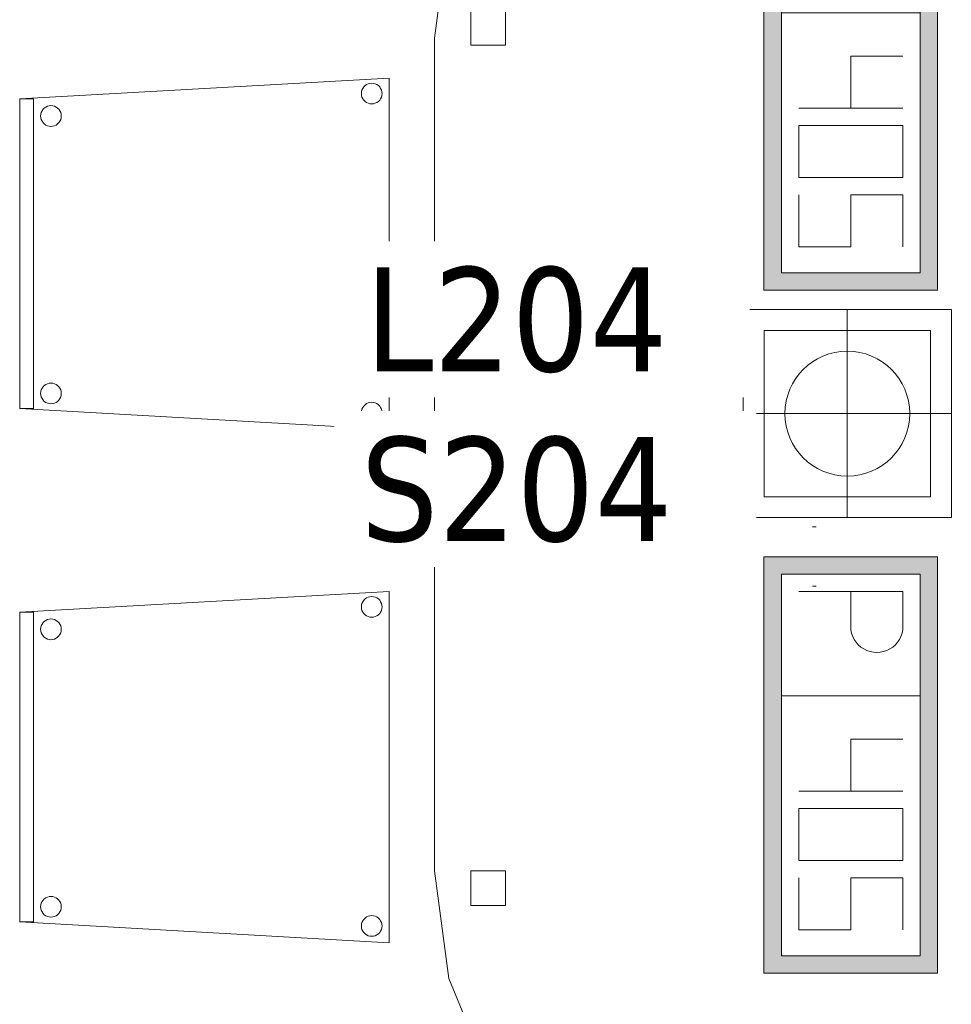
# Model space of a CAD drawing. Header units: metres. Extents: x 397.7 to 427.5, y 12.7 to 28.4.
# Tile 115 of 130: x 415.3 to 416.7, y 14.9 to 16.3. Entities that reach past the tile are written whole.
import ezdxf

# ---------------------------------------------------------------- set-up
doc = ezdxf.new("R2010")
doc.units = ezdxf.units.M
for name, color, linetype, lineweight in [('02_MOBILIARIO', 7, 'Continuous', 18), ('A-DETL-____-MBND', 7, 'Continuous', 18), ('E-ELEC-FIXT-IDEN', 7, 'Continuous', 30)]:
    doc.layers.add(name, color=color, linetype=linetype, lineweight=lineweight)
doc.styles.add('Tahoma_3', font='tahoma.ttf', dxfattribs={"height": 0.15})

# ---------------------------------------------------------------- blocks, each defined once
blk = doc.blocks.new('Family - Cadira confident_P2-152731-05_ELEC_P2')
at = {"layer": 'A-DETL-____-MBND', "color": 253, "true_color": 0xaaaaaa}
for p, q in [((0, 0.4765), (0.5326, 0.5065)), ((0.5326, 0.5065), (0, 0.4765)), ((0.4979, 0.4957), (0.5, 0.4972)), ((0.5, 0.4972), (0.4979, 0.4957)), ((0.5, 0.4972), (0.5024, 0.4983)), ((0.5024, 0.4983), (0.5, 0.4972)), ((0.5024, 0.4983), (0.5049, 0.4989)), ((0.5049, 0.4989), (0.5024, 0.4983)), ((0.5049, 0.4989), (0.5075, 0.4992)), ((0.5075, 0.4992), (0.5049, 0.4989)), ((0.5075, 0.4992), (0.5101, 0.4989)), ((0.5101, 0.4989), (0.5075, 0.4992)), ((0.5101, 0.4989), (0.5126, 0.4983)), ((0.5126, 0.4983), (0.5101, 0.4989)), ((0.5126, 0.4983), (0.515, 0.4972)), ((0.515, 0.4972), (0.5126, 0.4983)), ((0.515, 0.4972), (0.5171, 0.4957)), ((0.5171, 0.4957), (0.515, 0.4972)), ((0.5326, 0.5065), (0.5326, 0)), ((0.5326, 0), (0.5326, 0.5065)), ((0.4926, 0.4842), (0.4928, 0.4868)), ((0.4928, 0.4868), (0.4926, 0.4842)), ((0.4928, 0.4816), (0.4926, 0.4842)), ((0.4926, 0.4842), (0.4928, 0.4816)), ((0.4928, 0.4868), (0.4935, 0.4893)), ((0.4935, 0.4893), (0.4928, 0.4868)), ((0.4935, 0.4893), (0.4946, 0.4917)), ((0.4946, 0.4917), (0.4935, 0.4893)), ((0.4946, 0.4917), (0.4961, 0.4938)), ((0.4961, 0.4938), (0.4946, 0.4917)), ((0.4961, 0.4938), (0.4979, 0.4957)), ((0.4979, 0.4957), (0.4961, 0.4938)), ((0.5171, 0.4957), (0.519, 0.4938)), ((0.519, 0.4938), (0.5171, 0.4957)), ((0.519, 0.4938), (0.5204, 0.4917)), ((0.5204, 0.4917), (0.519, 0.4938)), ((0.5204, 0.4917), (0.5215, 0.4893)), ((0.5215, 0.4893), (0.5204, 0.4917)), ((0.5215, 0.4893), (0.5222, 0.4868)), ((0.5222, 0.4868), (0.5215, 0.4893)), ((0.5222, 0.4868), (0.5224, 0.4842)), ((0.5224, 0.4842), (0.5222, 0.4868)), ((0.5224, 0.4842), (0.5222, 0.4816)), ((0.5222, 0.4816), (0.5224, 0.4842)), ((0, 0.4765), (0.02, 0.4765)), ((0, 0.03), (0, 0.4765)), ((0.02, 0.4765), (0, 0.4765)), ((0, 0.4765), (0, 0.03)), ((0, 0.03), (0, 0.4765)), ((0, 0.4765), (0, 0.03)), ((0.02, 0.4765), (0.02, 0.03)), ((0.02, 0.03), (0.02, 0.4765)), ((0.4935, 0.4791), (0.4928, 0.4816)), ((0.4928, 0.4816), (0.4935, 0.4791)), ((0.4946, 0.4768), (0.4935, 0.4791)), ((0.4935, 0.4791), (0.4946, 0.4768)), ((0.4961, 0.4746), (0.4946, 0.4768)), ((0.4946, 0.4768), (0.4961, 0.4746)), ((0.4979, 0.4728), (0.4961, 0.4746)), ((0.4961, 0.4746), (0.4979, 0.4728)), ((0.5, 0.4713), (0.4979, 0.4728)), ((0.4979, 0.4728), (0.5, 0.4713)), ((0.5024, 0.4702), (0.5, 0.4713)), ((0.5, 0.4713), (0.5024, 0.4702)), ((0.5049, 0.4695), (0.5024, 0.4702)), ((0.5024, 0.4702), (0.5049, 0.4695)), ((0.5075, 0.4693), (0.5049, 0.4695)), ((0.5049, 0.4695), (0.5075, 0.4693)), ((0.5101, 0.4695), (0.5075, 0.4693)), ((0.5075, 0.4693), (0.5101, 0.4695)), ((0.5126, 0.4702), (0.5101, 0.4695)), ((0.5101, 0.4695), (0.5126, 0.4702)), ((0.515, 0.4713), (0.5126, 0.4702)), ((0.5126, 0.4702), (0.515, 0.4713)), ((0.5171, 0.4728), (0.515, 0.4713)), ((0.515, 0.4713), (0.5171, 0.4728)), ((0.519, 0.4746), (0.5171, 0.4728)), ((0.5171, 0.4728), (0.519, 0.4746)), ((0.5204, 0.4768), (0.519, 0.4746)), ((0.519, 0.4746), (0.5204, 0.4768)), ((0.5215, 0.4791), (0.5204, 0.4768)), ((0.5204, 0.4768), (0.5215, 0.4791)), ((0.5222, 0.4816), (0.5215, 0.4791)), ((0.5215, 0.4791), (0.5222, 0.4816)), ((0.0302, 0.4519), (0.0304, 0.4545)), ((0.0304, 0.4545), (0.0302, 0.4519)), ((0.0304, 0.4545), (0.0311, 0.457)), ((0.0311, 0.457), (0.0304, 0.4545)), ((0.0311, 0.457), (0.0322, 0.4593)), ((0.0322, 0.4593), (0.0311, 0.457)), ((0.0322, 0.4593), (0.0337, 0.4615)), ((0.0337, 0.4615), (0.0322, 0.4593)), ((0.0337, 0.4615), (0.0355, 0.4633)), ((0.0355, 0.4633), (0.0337, 0.4615)), ((0.0355, 0.4633), (0.0376, 0.4648)), ((0.0376, 0.4648), (0.0355, 0.4633)), ((0.0376, 0.4648), (0.04, 0.4659)), ((0.04, 0.4659), (0.0376, 0.4648)), ((0.04, 0.4659), (0.0425, 0.4666)), ((0.0425, 0.4666), (0.04, 0.4659)), ((0.0425, 0.4666), (0.0451, 0.4668)), ((0.0451, 0.4668), (0.0425, 0.4666)), ((0.0451, 0.4668), (0.0477, 0.4666)), ((0.0477, 0.4666), (0.0451, 0.4668)), ((0.0477, 0.4666), (0.0502, 0.4659)), ((0.0502, 0.4659), (0.0477, 0.4666)), ((0.0502, 0.4659), (0.0526, 0.4648)), ((0.0526, 0.4648), (0.0502, 0.4659)), ((0.0526, 0.4648), (0.0547, 0.4633)), ((0.0547, 0.4633), (0.0526, 0.4648)), ((0.0547, 0.4633), (0.0565, 0.4615)), ((0.0565, 0.4615), (0.0547, 0.4633)), ((0.0565, 0.4615), (0.058, 0.4593)), ((0.058, 0.4593), (0.0565, 0.4615)), ((0.058, 0.4593), (0.0591, 0.457)), ((0.0591, 0.457), (0.058, 0.4593)), ((0.0591, 0.457), (0.0598, 0.4545)), ((0.0598, 0.4545), (0.0591, 0.457)), ((0.0598, 0.4545), (0.06, 0.4519)), ((0.06, 0.4519), (0.0598, 0.4545)), ((0.0304, 0.4493), (0.0302, 0.4519)), ((0.0302, 0.4519), (0.0304, 0.4493)), ((0.0311, 0.4468), (0.0304, 0.4493)), ((0.0304, 0.4493), (0.0311, 0.4468)), ((0.0322, 0.4444), (0.0311, 0.4468)), ((0.0311, 0.4468), (0.0322, 0.4444)), ((0.0337, 0.4423), (0.0322, 0.4444)), ((0.0322, 0.4444), (0.0337, 0.4423)), ((0.0355, 0.4404), (0.0337, 0.4423)), ((0.0337, 0.4423), (0.0355, 0.4404)), ((0.0376, 0.4389), (0.0355, 0.4404)), ((0.0355, 0.4404), (0.0376, 0.4389)), ((0.0547, 0.4404), (0.0526, 0.4389)), ((0.0526, 0.4389), (0.0547, 0.4404)), ((0.0565, 0.4423), (0.0547, 0.4404)), ((0.0547, 0.4404), (0.0565, 0.4423)), ((0.058, 0.4444), (0.0565, 0.4423)), ((0.0565, 0.4423), (0.058, 0.4444)), ((0.0591, 0.4468), (0.058, 0.4444)), ((0.058, 0.4444), (0.0591, 0.4468)), ((0.0598, 0.4493), (0.0591, 0.4468)), ((0.0591, 0.4468), (0.0598, 0.4493)), ((0.06, 0.4519), (0.0598, 0.4493)), ((0.0598, 0.4493), (0.06, 0.4519)), ((0.04, 0.4378), (0.0376, 0.4389)), ((0.0376, 0.4389), (0.04, 0.4378)), ((0.0425, 0.4372), (0.04, 0.4378)), ((0.04, 0.4378), (0.0425, 0.4372)), ((0.0451, 0.4369), (0.0425, 0.4372)), ((0.0425, 0.4372), (0.0451, 0.4369)), ((0.0477, 0.4372), (0.0451, 0.4369)), ((0.0451, 0.4369), (0.0477, 0.4372)), ((0.0502, 0.4378), (0.0477, 0.4372)), ((0.0477, 0.4372), (0.0502, 0.4378)), ((0.0526, 0.4389), (0.0502, 0.4378)), ((0.0502, 0.4378), (0.0526, 0.4389)), ((0.0304, 0.0545), (0.0311, 0.057)), ((0.0311, 0.057), (0.0304, 0.0545)), ((0.0311, 0.057), (0.0322, 0.0593)), ((0.0322, 0.0593), (0.0311, 0.057)), ((0.0322, 0.0593), (0.0337, 0.0615)), ((0.0337, 0.0615), (0.0322, 0.0593)), ((0.0337, 0.0615), (0.0355, 0.0633)), ((0.0355, 0.0633), (0.0337, 0.0615)), ((0.0355, 0.0633), (0.0376, 0.0648)), ((0.0376, 0.0648), (0.0355, 0.0633)), ((0.0376, 0.0648), (0.04, 0.0659)), ((0.04, 0.0659), (0.0376, 0.0648)), ((0.04, 0.0659), (0.0425, 0.0666)), ((0.0425, 0.0666), (0.04, 0.0659)), ((0.0425, 0.0666), (0.0451, 0.0668)), ((0.0451, 0.0668), (0.0425, 0.0666)), ((0.0451, 0.0668), (0.0477, 0.0666)), ((0.0477, 0.0666), (0.0451, 0.0668)), ((0.0477, 0.0666), (0.0502, 0.0659)), ((0.0502, 0.0659), (0.0477, 0.0666)), ((0.0502, 0.0659), (0.0526, 0.0648)), ((0.0526, 0.0648), (0.0502, 0.0659)), ((0.0526, 0.0648), (0.0547, 0.0633)), ((0.0547, 0.0633), (0.0526, 0.0648)), ((0.0547, 0.0633), (0.0565, 0.0615)), ((0.0565, 0.0615), (0.0547, 0.0633)), ((0.0565, 0.0615), (0.058, 0.0593)), ((0.058, 0.0593), (0.0565, 0.0615)), ((0.058, 0.0593), (0.0591, 0.057)), ((0.0591, 0.057), (0.058, 0.0593)), ((0.0591, 0.057), (0.0598, 0.0545)), ((0.0598, 0.0545), (0.0591, 0.057)), ((0.0302, 0.0519), (0.0304, 0.0545)), ((0.0304, 0.0545), (0.0302, 0.0519)), ((0.0304, 0.0493), (0.0302, 0.0519)), ((0.0302, 0.0519), (0.0304, 0.0493)), ((0.0311, 0.0468), (0.0304, 0.0493)), ((0.0304, 0.0493), (0.0311, 0.0468)), ((0.0322, 0.0444), (0.0311, 0.0468)), ((0.0311, 0.0468), (0.0322, 0.0444)), ((0.0337, 0.0423), (0.0322, 0.0444)), ((0.0322, 0.0444), (0.0337, 0.0423)), ((0.058, 0.0444), (0.0565, 0.0423)), ((0.0565, 0.0423), (0.058, 0.0444)), ((0.0591, 0.0468), (0.058, 0.0444)), ((0.058, 0.0444), (0.0591, 0.0468)), ((0.0598, 0.0493), (0.0591, 0.0468)), ((0.0591, 0.0468), (0.0598, 0.0493)), ((0.0598, 0.0545), (0.06, 0.0519)), ((0.06, 0.0519), (0.0598, 0.0545)), ((0.06, 0.0519), (0.0598, 0.0493)), ((0.0598, 0.0493), (0.06, 0.0519)), ((0.02, 0.03), (0, 0.03)), ((0, 0.03), (0.02, 0.03)), ((0.5326, 0), (0, 0.03)), ((0, 0.03), (0.5326, 0)), ((0.0355, 0.0404), (0.0337, 0.0423)), ((0.0337, 0.0423), (0.0355, 0.0404)), ((0.0376, 0.0389), (0.0355, 0.0404)), ((0.0355, 0.0404), (0.0376, 0.0389)), ((0.04, 0.0378), (0.0376, 0.0389)), ((0.0376, 0.0389), (0.04, 0.0378)), ((0.0425, 0.0372), (0.04, 0.0378)), ((0.04, 0.0378), (0.0425, 0.0372)), ((0.0451, 0.0369), (0.0425, 0.0372)), ((0.0425, 0.0372), (0.0451, 0.0369)), ((0.0477, 0.0372), (0.0451, 0.0369)), ((0.0451, 0.0369), (0.0477, 0.0372)), ((0.0502, 0.0378), (0.0477, 0.0372)), ((0.0477, 0.0372), (0.0502, 0.0378)), ((0.0526, 0.0389), (0.0502, 0.0378)), ((0.0502, 0.0378), (0.0526, 0.0389)), ((0.0547, 0.0404), (0.0526, 0.0389)), ((0.0526, 0.0389), (0.0547, 0.0404)), ((0.0565, 0.0423), (0.0547, 0.0404)), ((0.0547, 0.0404), (0.0565, 0.0423)), ((0.4928, 0.0268), (0.4935, 0.0293)), ((0.4935, 0.0293), (0.4928, 0.0268)), ((0.4935, 0.0293), (0.4946, 0.0317)), ((0.4946, 0.0317), (0.4935, 0.0293)), ((0.4946, 0.0317), (0.4961, 0.0338)), ((0.4961, 0.0338), (0.4946, 0.0317)), ((0.4961, 0.0338), (0.4979, 0.0357)), ((0.4979, 0.0357), (0.4961, 0.0338)), ((0.4979, 0.0357), (0.5, 0.0372)), ((0.5, 0.0372), (0.4979, 0.0357)), ((0.5, 0.0372), (0.5024, 0.0383)), ((0.5024, 0.0383), (0.5, 0.0372)), ((0.5024, 0.0383), (0.5049, 0.0389)), ((0.5049, 0.0389), (0.5024, 0.0383)), ((0.5049, 0.0389), (0.5075, 0.0392)), ((0.5075, 0.0392), (0.5049, 0.0389)), ((0.5075, 0.0392), (0.5101, 0.0389)), ((0.5101, 0.0389), (0.5075, 0.0392)), ((0.5101, 0.0389), (0.5126, 0.0383)), ((0.5126, 0.0383), (0.5101, 0.0389)), ((0.5126, 0.0383), (0.515, 0.0372)), ((0.515, 0.0372), (0.5126, 0.0383)), ((0.515, 0.0372), (0.5171, 0.0357)), ((0.5171, 0.0357), (0.515, 0.0372)), ((0.5171, 0.0357), (0.519, 0.0338)), ((0.519, 0.0338), (0.5171, 0.0357)), ((0.519, 0.0338), (0.5204, 0.0317)), ((0.5204, 0.0317), (0.519, 0.0338)), ((0.5204, 0.0317), (0.5215, 0.0293)), ((0.5215, 0.0293), (0.5204, 0.0317)), ((0.5215, 0.0293), (0.5222, 0.0268)), ((0.5222, 0.0268), (0.5215, 0.0293)), ((0.4926, 0.0242), (0.4928, 0.0268)), ((0.4928, 0.0268), (0.4926, 0.0242)), ((0.4928, 0.0216), (0.4926, 0.0242)), ((0.4926, 0.0242), (0.4928, 0.0216)), ((0.4935, 0.0191), (0.4928, 0.0216)), ((0.4928, 0.0216), (0.4935, 0.0191)), ((0.4946, 0.0168), (0.4935, 0.0191)), ((0.4935, 0.0191), (0.4946, 0.0168)), ((0.4961, 0.0146), (0.4946, 0.0168)), ((0.4946, 0.0168), (0.4961, 0.0146)), ((0.4979, 0.0128), (0.4961, 0.0146)), ((0.4961, 0.0146), (0.4979, 0.0128)), ((0.519, 0.0146), (0.5171, 0.0128)), ((0.5171, 0.0128), (0.519, 0.0146)), ((0.5204, 0.0168), (0.519, 0.0146)), ((0.519, 0.0146), (0.5204, 0.0168)), ((0.5215, 0.0191), (0.5204, 0.0168)), ((0.5204, 0.0168), (0.5215, 0.0191)), ((0.5222, 0.0216), (0.5215, 0.0191)), ((0.5215, 0.0191), (0.5222, 0.0216)), ((0.5222, 0.0268), (0.5224, 0.0242)), ((0.5224, 0.0242), (0.5222, 0.0268)), ((0.5224, 0.0242), (0.5222, 0.0216)), ((0.5222, 0.0216), (0.5224, 0.0242)), ((0.5, 0.0113), (0.4979, 0.0128)), ((0.4979, 0.0128), (0.5, 0.0113)), ((0.5024, 0.0102), (0.5, 0.0113)), ((0.5, 0.0113), (0.5024, 0.0102)), ((0.5049, 0.0095), (0.5024, 0.0102)), ((0.5024, 0.0102), (0.5049, 0.0095)), ((0.5075, 0.0093), (0.5049, 0.0095)), ((0.5049, 0.0095), (0.5075, 0.0093)), ((0.5101, 0.0095), (0.5075, 0.0093)), ((0.5075, 0.0093), (0.5101, 0.0095)), ((0.5126, 0.0102), (0.5101, 0.0095)), ((0.5101, 0.0095), (0.5126, 0.0102)), ((0.515, 0.0113), (0.5126, 0.0102)), ((0.5126, 0.0102), (0.515, 0.0113)), ((0.5171, 0.0128), (0.515, 0.0113)), ((0.515, 0.0113), (0.5171, 0.0128))]:
    blk.add_line(p, q, dxfattribs=at)
blk = doc.blocks.new('Family - Cadira confident_P2-153042-05_ELEC_P2')
at = {"layer": 'A-DETL-____-MBND', "color": 253, "true_color": 0xaaaaaa}
for p, q in [((0, 0.4765), (0.5326, 0.5065)), ((0.5326, 0.5065), (0, 0.4765)), ((0.4979, 0.4957), (0.5, 0.4972)), ((0.5, 0.4972), (0.4979, 0.4957)), ((0.5, 0.4972), (0.5024, 0.4983)), ((0.5024, 0.4983), (0.5, 0.4972)), ((0.5024, 0.4983), (0.5049, 0.4989)), ((0.5049, 0.4989), (0.5024, 0.4983)), ((0.5049, 0.4989), (0.5075, 0.4992)), ((0.5075, 0.4992), (0.5049, 0.4989)), ((0.5075, 0.4992), (0.5101, 0.4989)), ((0.5101, 0.4989), (0.5075, 0.4992)), ((0.5101, 0.4989), (0.5126, 0.4983)), ((0.5126, 0.4983), (0.5101, 0.4989)), ((0.5126, 0.4983), (0.515, 0.4972)), ((0.515, 0.4972), (0.5126, 0.4983)), ((0.515, 0.4972), (0.5171, 0.4957)), ((0.5171, 0.4957), (0.515, 0.4972)), ((0.5326, 0.5065), (0.5326, 0)), ((0.5326, 0), (0.5326, 0.5065)), ((0.4926, 0.4842), (0.4928, 0.4868)), ((0.4928, 0.4868), (0.4926, 0.4842)), ((0.4928, 0.4816), (0.4926, 0.4842)), ((0.4926, 0.4842), (0.4928, 0.4816)), ((0.4928, 0.4868), (0.4935, 0.4893)), ((0.4935, 0.4893), (0.4928, 0.4868)), ((0.4935, 0.4893), (0.4946, 0.4917)), ((0.4946, 0.4917), (0.4935, 0.4893)), ((0.4946, 0.4917), (0.4961, 0.4938)), ((0.4961, 0.4938), (0.4946, 0.4917)), ((0.4961, 0.4938), (0.4979, 0.4957)), ((0.4979, 0.4957), (0.4961, 0.4938)), ((0.5171, 0.4957), (0.519, 0.4938)), ((0.519, 0.4938), (0.5171, 0.4957)), ((0.519, 0.4938), (0.5204, 0.4917)), ((0.5204, 0.4917), (0.519, 0.4938)), ((0.5204, 0.4917), (0.5215, 0.4893)), ((0.5215, 0.4893), (0.5204, 0.4917)), ((0.5215, 0.4893), (0.5222, 0.4868)), ((0.5222, 0.4868), (0.5215, 0.4893)), ((0.5222, 0.4868), (0.5224, 0.4842)), ((0.5224, 0.4842), (0.5222, 0.4868)), ((0.5224, 0.4842), (0.5222, 0.4816)), ((0.5222, 0.4816), (0.5224, 0.4842)), ((0, 0.03), (0, 0.4765)), ((0, 0.4765), (0, 0.03)), ((0, 0.4765), (0.02, 0.4765)), ((0, 0.03), (0, 0.4765)), ((0.02, 0.4765), (0, 0.4765)), ((0, 0.4765), (0, 0.03)), ((0.02, 0.4765), (0.02, 0.03)), ((0.02, 0.03), (0.02, 0.4765)), ((0.4935, 0.4791), (0.4928, 0.4816)), ((0.4928, 0.4816), (0.4935, 0.4791)), ((0.4946, 0.4768), (0.4935, 0.4791)), ((0.4935, 0.4791), (0.4946, 0.4768)), ((0.4961, 0.4746), (0.4946, 0.4768)), ((0.4946, 0.4768), (0.4961, 0.4746)), ((0.4979, 0.4728), (0.4961, 0.4746)), ((0.4961, 0.4746), (0.4979, 0.4728)), ((0.5, 0.4713), (0.4979, 0.4728)), ((0.4979, 0.4728), (0.5, 0.4713)), ((0.5024, 0.4702), (0.5, 0.4713)), ((0.5, 0.4713), (0.5024, 0.4702)), ((0.5049, 0.4695), (0.5024, 0.4702)), ((0.5024, 0.4702), (0.5049, 0.4695)), ((0.5075, 0.4693), (0.5049, 0.4695)), ((0.5049, 0.4695), (0.5075, 0.4693)), ((0.5101, 0.4695), (0.5075, 0.4693)), ((0.5075, 0.4693), (0.5101, 0.4695)), ((0.5126, 0.4702), (0.5101, 0.4695)), ((0.5101, 0.4695), (0.5126, 0.4702)), ((0.515, 0.4713), (0.5126, 0.4702)), ((0.5126, 0.4702), (0.515, 0.4713)), ((0.5171, 0.4728), (0.515, 0.4713)), ((0.515, 0.4713), (0.5171, 0.4728)), ((0.519, 0.4746), (0.5171, 0.4728)), ((0.5171, 0.4728), (0.519, 0.4746)), ((0.5204, 0.4768), (0.519, 0.4746)), ((0.519, 0.4746), (0.5204, 0.4768)), ((0.5215, 0.4791), (0.5204, 0.4768)), ((0.5204, 0.4768), (0.5215, 0.4791)), ((0.5222, 0.4816), (0.5215, 0.4791)), ((0.5215, 0.4791), (0.5222, 0.4816)), ((0.0302, 0.4519), (0.0304, 0.4545)), ((0.0304, 0.4545), (0.0302, 0.4519)), ((0.0304, 0.4545), (0.0311, 0.457)), ((0.0311, 0.457), (0.0304, 0.4545)), ((0.0311, 0.457), (0.0322, 0.4593)), ((0.0322, 0.4593), (0.0311, 0.457)), ((0.0322, 0.4593), (0.0337, 0.4615)), ((0.0337, 0.4615), (0.0322, 0.4593)), ((0.0337, 0.4615), (0.0355, 0.4633)), ((0.0355, 0.4633), (0.0337, 0.4615)), ((0.0355, 0.4633), (0.0376, 0.4648)), ((0.0376, 0.4648), (0.0355, 0.4633)), ((0.0376, 0.4648), (0.04, 0.4659)), ((0.04, 0.4659), (0.0376, 0.4648)), ((0.04, 0.4659), (0.0425, 0.4666)), ((0.0425, 0.4666), (0.04, 0.4659)), ((0.0425, 0.4666), (0.0451, 0.4668)), ((0.0451, 0.4668), (0.0425, 0.4666)), ((0.0451, 0.4668), (0.0477, 0.4666)), ((0.0477, 0.4666), (0.0451, 0.4668)), ((0.0477, 0.4666), (0.0502, 0.4659)), ((0.0502, 0.4659), (0.0477, 0.4666)), ((0.0502, 0.4659), (0.0526, 0.4648)), ((0.0526, 0.4648), (0.0502, 0.4659)), ((0.0526, 0.4648), (0.0547, 0.4633)), ((0.0547, 0.4633), (0.0526, 0.4648)), ((0.0547, 0.4633), (0.0565, 0.4615)), ((0.0565, 0.4615), (0.0547, 0.4633)), ((0.0565, 0.4615), (0.058, 0.4593)), ((0.058, 0.4593), (0.0565, 0.4615)), ((0.058, 0.4593), (0.0591, 0.457)), ((0.0591, 0.457), (0.058, 0.4593)), ((0.0591, 0.457), (0.0598, 0.4545)), ((0.0598, 0.4545), (0.0591, 0.457)), ((0.0598, 0.4545), (0.06, 0.4519)), ((0.06, 0.4519), (0.0598, 0.4545)), ((0.0304, 0.4493), (0.0302, 0.4519)), ((0.0302, 0.4519), (0.0304, 0.4493)), ((0.0311, 0.4468), (0.0304, 0.4493)), ((0.0304, 0.4493), (0.0311, 0.4468)), ((0.0322, 0.4444), (0.0311, 0.4468)), ((0.0311, 0.4468), (0.0322, 0.4444)), ((0.0337, 0.4423), (0.0322, 0.4444)), ((0.0322, 0.4444), (0.0337, 0.4423)), ((0.0355, 0.4404), (0.0337, 0.4423)), ((0.0337, 0.4423), (0.0355, 0.4404)), ((0.0376, 0.4389), (0.0355, 0.4404)), ((0.0355, 0.4404), (0.0376, 0.4389)), ((0.0547, 0.4404), (0.0526, 0.4389)), ((0.0526, 0.4389), (0.0547, 0.4404)), ((0.0565, 0.4423), (0.0547, 0.4404)), ((0.0547, 0.4404), (0.0565, 0.4423)), ((0.058, 0.4444), (0.0565, 0.4423)), ((0.0565, 0.4423), (0.058, 0.4444)), ((0.0591, 0.4468), (0.058, 0.4444)), ((0.058, 0.4444), (0.0591, 0.4468)), ((0.0598, 0.4493), (0.0591, 0.4468)), ((0.0591, 0.4468), (0.0598, 0.4493)), ((0.06, 0.4519), (0.0598, 0.4493)), ((0.0598, 0.4493), (0.06, 0.4519)), ((0.04, 0.4378), (0.0376, 0.4389)), ((0.0376, 0.4389), (0.04, 0.4378)), ((0.0425, 0.4372), (0.04, 0.4378)), ((0.04, 0.4378), (0.0425, 0.4372)), ((0.0451, 0.4369), (0.0425, 0.4372)), ((0.0425, 0.4372), (0.0451, 0.4369)), ((0.0477, 0.4372), (0.0451, 0.4369)), ((0.0451, 0.4369), (0.0477, 0.4372)), ((0.0502, 0.4378), (0.0477, 0.4372)), ((0.0477, 0.4372), (0.0502, 0.4378)), ((0.0526, 0.4389), (0.0502, 0.4378)), ((0.0502, 0.4378), (0.0526, 0.4389)), ((0.0304, 0.0545), (0.0311, 0.057)), ((0.0311, 0.057), (0.0304, 0.0545)), ((0.0311, 0.057), (0.0322, 0.0593)), ((0.0322, 0.0593), (0.0311, 0.057)), ((0.0322, 0.0593), (0.0337, 0.0615)), ((0.0337, 0.0615), (0.0322, 0.0593)), ((0.0337, 0.0615), (0.0355, 0.0633)), ((0.0355, 0.0633), (0.0337, 0.0615)), ((0.0355, 0.0633), (0.0376, 0.0648)), ((0.0376, 0.0648), (0.0355, 0.0633)), ((0.0376, 0.0648), (0.04, 0.0659)), ((0.04, 0.0659), (0.0376, 0.0648)), ((0.04, 0.0659), (0.0425, 0.0666)), ((0.0425, 0.0666), (0.04, 0.0659)), ((0.0425, 0.0666), (0.0451, 0.0668)), ((0.0451, 0.0668), (0.0425, 0.0666)), ((0.0451, 0.0668), (0.0477, 0.0666)), ((0.0477, 0.0666), (0.0451, 0.0668)), ((0.0477, 0.0666), (0.0502, 0.0659)), ((0.0502, 0.0659), (0.0477, 0.0666)), ((0.0502, 0.0659), (0.0526, 0.0648)), ((0.0526, 0.0648), (0.0502, 0.0659)), ((0.0526, 0.0648), (0.0547, 0.0633)), ((0.0547, 0.0633), (0.0526, 0.0648)), ((0.0547, 0.0633), (0.0565, 0.0615)), ((0.0565, 0.0615), (0.0547, 0.0633)), ((0.0565, 0.0615), (0.058, 0.0593)), ((0.058, 0.0593), (0.0565, 0.0615)), ((0.058, 0.0593), (0.0591, 0.057)), ((0.0591, 0.057), (0.058, 0.0593)), ((0.0591, 0.057), (0.0598, 0.0545)), ((0.0598, 0.0545), (0.0591, 0.057)), ((0.0302, 0.0519), (0.0304, 0.0545)), ((0.0304, 0.0545), (0.0302, 0.0519)), ((0.0304, 0.0493), (0.0302, 0.0519)), ((0.0302, 0.0519), (0.0304, 0.0493)), ((0.0311, 0.0468), (0.0304, 0.0493)), ((0.0304, 0.0493), (0.0311, 0.0468)), ((0.0322, 0.0444), (0.0311, 0.0468)), ((0.0311, 0.0468), (0.0322, 0.0444)), ((0.0337, 0.0423), (0.0322, 0.0444)), ((0.0322, 0.0444), (0.0337, 0.0423)), ((0.058, 0.0444), (0.0565, 0.0423)), ((0.0565, 0.0423), (0.058, 0.0444)), ((0.0591, 0.0468), (0.058, 0.0444)), ((0.058, 0.0444), (0.0591, 0.0468)), ((0.0598, 0.0493), (0.0591, 0.0468)), ((0.0591, 0.0468), (0.0598, 0.0493)), ((0.0598, 0.0545), (0.06, 0.0519)), ((0.06, 0.0519), (0.0598, 0.0545)), ((0.06, 0.0519), (0.0598, 0.0493)), ((0.0598, 0.0493), (0.06, 0.0519)), ((0.5326, 0), (0, 0.03)), ((0, 0.03), (0.5326, 0)), ((0.02, 0.03), (0, 0.03)), ((0, 0.03), (0.02, 0.03)), ((0.0355, 0.0404), (0.0337, 0.0423)), ((0.0337, 0.0423), (0.0355, 0.0404)), ((0.0376, 0.0389), (0.0355, 0.0404)), ((0.0355, 0.0404), (0.0376, 0.0389)), ((0.04, 0.0378), (0.0376, 0.0389)), ((0.0376, 0.0389), (0.04, 0.0378)), ((0.0425, 0.0372), (0.04, 0.0378)), ((0.04, 0.0378), (0.0425, 0.0372)), ((0.0451, 0.0369), (0.0425, 0.0372)), ((0.0425, 0.0372), (0.0451, 0.0369)), ((0.0477, 0.0372), (0.0451, 0.0369)), ((0.0451, 0.0369), (0.0477, 0.0372)), ((0.0502, 0.0378), (0.0477, 0.0372)), ((0.0477, 0.0372), (0.0502, 0.0378)), ((0.0526, 0.0389), (0.0502, 0.0378)), ((0.0502, 0.0378), (0.0526, 0.0389)), ((0.0547, 0.0404), (0.0526, 0.0389)), ((0.0526, 0.0389), (0.0547, 0.0404)), ((0.0565, 0.0423), (0.0547, 0.0404)), ((0.0547, 0.0404), (0.0565, 0.0423)), ((0.4928, 0.0268), (0.4935, 0.0293)), ((0.4935, 0.0293), (0.4928, 0.0268)), ((0.4935, 0.0293), (0.4946, 0.0317)), ((0.4946, 0.0317), (0.4935, 0.0293)), ((0.4946, 0.0317), (0.4961, 0.0338)), ((0.4961, 0.0338), (0.4946, 0.0317)), ((0.4961, 0.0338), (0.4979, 0.0357)), ((0.4979, 0.0357), (0.4961, 0.0338)), ((0.4979, 0.0357), (0.5, 0.0372)), ((0.5, 0.0372), (0.4979, 0.0357)), ((0.5, 0.0372), (0.5024, 0.0383)), ((0.5024, 0.0383), (0.5, 0.0372)), ((0.5024, 0.0383), (0.5049, 0.0389)), ((0.5049, 0.0389), (0.5024, 0.0383)), ((0.5049, 0.0389), (0.5075, 0.0392)), ((0.5075, 0.0392), (0.5049, 0.0389)), ((0.5075, 0.0392), (0.5101, 0.0389)), ((0.5101, 0.0389), (0.5075, 0.0392)), ((0.5101, 0.0389), (0.5126, 0.0383)), ((0.5126, 0.0383), (0.5101, 0.0389)), ((0.5126, 0.0383), (0.515, 0.0372)), ((0.515, 0.0372), (0.5126, 0.0383)), ((0.515, 0.0372), (0.5171, 0.0357)), ((0.5171, 0.0357), (0.515, 0.0372)), ((0.5171, 0.0357), (0.519, 0.0338)), ((0.519, 0.0338), (0.5171, 0.0357)), ((0.519, 0.0338), (0.5204, 0.0317)), ((0.5204, 0.0317), (0.519, 0.0338)), ((0.5204, 0.0317), (0.5215, 0.0293)), ((0.5215, 0.0293), (0.5204, 0.0317)), ((0.5215, 0.0293), (0.5222, 0.0268)), ((0.5222, 0.0268), (0.5215, 0.0293)), ((0.4926, 0.0242), (0.4928, 0.0268)), ((0.4928, 0.0268), (0.4926, 0.0242)), ((0.4928, 0.0216), (0.4926, 0.0242)), ((0.4926, 0.0242), (0.4928, 0.0216)), ((0.4935, 0.0191), (0.4928, 0.0216)), ((0.4928, 0.0216), (0.4935, 0.0191)), ((0.4946, 0.0168), (0.4935, 0.0191)), ((0.4935, 0.0191), (0.4946, 0.0168)), ((0.4961, 0.0146), (0.4946, 0.0168)), ((0.4946, 0.0168), (0.4961, 0.0146)), ((0.4979, 0.0128), (0.4961, 0.0146)), ((0.4961, 0.0146), (0.4979, 0.0128)), ((0.519, 0.0146), (0.5171, 0.0128)), ((0.5171, 0.0128), (0.519, 0.0146)), ((0.5204, 0.0168), (0.519, 0.0146)), ((0.519, 0.0146), (0.5204, 0.0168)), ((0.5215, 0.0191), (0.5204, 0.0168)), ((0.5204, 0.0168), (0.5215, 0.0191)), ((0.5222, 0.0216), (0.5215, 0.0191)), ((0.5215, 0.0191), (0.5222, 0.0216)), ((0.5222, 0.0268), (0.5224, 0.0242)), ((0.5224, 0.0242), (0.5222, 0.0268)), ((0.5224, 0.0242), (0.5222, 0.0216)), ((0.5222, 0.0216), (0.5224, 0.0242)), ((0.5, 0.0113), (0.4979, 0.0128)), ((0.4979, 0.0128), (0.5, 0.0113)), ((0.5024, 0.0102), (0.5, 0.0113)), ((0.5, 0.0113), (0.5024, 0.0102)), ((0.5049, 0.0095), (0.5024, 0.0102)), ((0.5024, 0.0102), (0.5049, 0.0095)), ((0.5075, 0.0093), (0.5049, 0.0095)), ((0.5049, 0.0095), (0.5075, 0.0093)), ((0.5101, 0.0095), (0.5075, 0.0093)), ((0.5075, 0.0093), (0.5101, 0.0095)), ((0.5126, 0.0102), (0.5101, 0.0095)), ((0.5101, 0.0095), (0.5126, 0.0102)), ((0.515, 0.0113), (0.5126, 0.0102)), ((0.5126, 0.0102), (0.515, 0.0113)), ((0.5171, 0.0128), (0.515, 0.0113)), ((0.515, 0.0113), (0.5171, 0.0128))]:
    blk.add_line(p, q, dxfattribs=at)
blk = doc.blocks.new('Family - Taula 240X120_P3-153350-05_ELEC_P2')
at = {"layer": 'A-DETL-____-MBND', "color": 253, "true_color": 0xaaaaaa}
for p, q in [((0, 1.7999), (0.0204, 1.9552)), ((0.0204, 1.9552), (0, 1.7999)), ((0.0521, 1.7899), (0.0521, 1.8399)), ((0.0521, 1.8399), (0.0521, 1.7899)), ((0.1021, 1.8399), (0.1021, 1.7899)), ((0.1021, 1.7899), (0.1021, 1.8399)), ((0, 0.5999), (0, 1.7999)), ((0, 1.7999), (0, 0.5999)), ((0.1021, 1.7899), (0.0521, 1.7899)), ((0.0521, 1.7899), (0.1021, 1.7899)), ((0.0204, 0.4447), (0, 0.5999)), ((0, 0.5999), (0.0204, 0.4447)), ((0.0521, 0.5499), (0.0521, 0.5999)), ((0.0521, 0.5999), (0.1021, 0.5999)), ((0.1021, 0.5999), (0.0521, 0.5999)), ((0.0521, 0.5999), (0.0521, 0.5499)), ((0.1021, 0.5999), (0.1021, 0.5499)), ((0.1021, 0.5499), (0.1021, 0.5999)), ((0.1021, 0.5499), (0.0521, 0.5499)), ((0.0521, 0.5499), (0.1021, 0.5499)), ((0.0804, 0.3), (0.0204, 0.4447)), ((0.0204, 0.4447), (0.0804, 0.3))]:
    blk.add_line(p, q, dxfattribs=at)
blk = doc.blocks.new('LONDR55-XX_ZZ-ARQ-CAA-M3D-Londres55_ifc-1-05_ELEC_P2')
at = {"layer": '02_MOBILIARIO', "color": 253, "lineweight": 18, "true_color": 0xaaaaaa}
for name, p in [('Family - Taula 240X120_P3-153350-05_ELEC_P2', (415.9221, 14.483)), ('Family - Cadira confident_P2-153042-05_ELEC_P2', (415.324, 15.719)), ('Family - Cadira confident_P2-152731-05_ELEC_P2', (415.324, 14.979))]:
    blk.add_blockref(name, p, dxfattribs=at)
blk = doc.blocks.new('ZYR_05_02_05 PT 4COL Terra - 4SC_ 2SAI_2VD-903807-05_ELEC_P2')
at = {"layer": 'A-DETL-____-MBND', "true_color": 0x3c0aff}
h = blk.add_hatch(color=180, dxfattribs=at)
h.paths.add_polyline_path([(0.2415, 0.125), (-0.3585, 0.125), (-0.3585, -0.125), (0.2415, -0.125)])
h.paths.add_polyline_path([(0.2165, 0.1), (0.2165, -0.1), (-0.3335, -0.1), (-0.3335, 0.1), (-0.0005, 0.1)])
at = {"layer": 'A-DETL-____-MBND', "color": 180, "true_color": 0x3c0aff}
for p, q in [((0.2415, 0.125), (-0.3585, 0.125)), ((-0.3585, 0.125), (-0.3585, -0.125)), ((-0.3585, 0.125), (0.2415, 0.125)), ((-0.3585, 0.125), (-0.3585, -0.125)), ((0.2415, -0.125), (0.2415, 0.125)), ((0.2415, 0.125), (0.2415, -0.125)), ((-0.3335, -0.1), (-0.3335, 0.1)), ((-0.3335, 0.1), (0.2165, 0.1)), ((-0.3335, 0.1), (0.2165, 0.1)), ((-0.3335, -0.1), (-0.3335, 0.1)), ((-0.1585, 0.1), (-0.1585, -0.1)), ((0.2165, 0.1), (0.2165, -0.1)), ((0.2165, 0.1), (0.2165, -0.1)), ((-0.3085, 0.075), (-0.2585, 0.0754)), ((-0.3085, 0.075), (-0.3085, -0.075)), ((-0.096, 0.075), (-0.096, 0)), ((-0.021, 0.075), (-0.021, -0.075)), ((0.079, 0.075), (0.004, 0.075)), ((0.004, 0.075), (0.004, -0.075)), ((0.079, -0.075), (0.079, 0.075)), ((0.179, 0.075), (0.104, 0.075)), ((0.104, 0.075), (0.104, 0)), ((-0.3085, 0), (-0.2585, 0)), ((-0.096, 0), (-0.021, 0)), ((0.104, 0), (0.179, 0)), ((0.179, 0), (0.179, -0.075)), ((0.004, -0.075), (0.079, -0.075)), ((0.179, -0.075), (0.104, -0.075)), ((0.2165, -0.1), (-0.3335, -0.1)), ((0.2165, -0.1), (-0.3335, -0.1)), ((-0.3585, -0.125), (0.2415, -0.125)), ((0.2415, -0.125), (-0.3585, -0.125))]:
    blk.add_line(p, q, dxfattribs=at)
blk.add_arc((-0.2585, 0.0377), 0.0377, 270, 90, dxfattribs=at)
blk = doc.blocks.new('ZYR_05_02_05 PT 4COL Terra - 4SC_ 2SAI_2VD-903832-05_ELEC_P2')
at = {"layer": 'A-DETL-____-MBND', "true_color": 0x3c0aff}
h = blk.add_hatch(color=180, dxfattribs=at)
h.paths.add_polyline_path([(-0.0341, 0.125), (-0.6341, 0.125), (-0.6341, -0.125), (-0.0341, -0.125)])
h.paths.add_polyline_path([(-0.0591, 0.1), (-0.0591, -0.1), (-0.6091, -0.1), (-0.6091, 0.1)])
at = {"layer": 'A-DETL-____-MBND', "color": 180, "true_color": 0x3c0aff}
for p, q in [((-0.0341, 0.125), (-0.6341, 0.125)), ((-0.6341, 0.125), (-0.6341, -0.125)), ((-0.6341, 0.125), (-0.0341, 0.125)), ((-0.6341, 0.125), (-0.6341, -0.125)), ((-0.0341, -0.125), (-0.0341, 0.125)), ((-0.0341, 0.125), (-0.0341, -0.125)), ((-0.6091, -0.1), (-0.6091, 0.1)), ((-0.6091, 0.1), (-0.0591, 0.1)), ((-0.6091, 0.1), (-0.0591, 0.1)), ((-0.6091, -0.1), (-0.6091, 0.1)), ((-0.4341, 0.1), (-0.4341, -0.1)), ((-0.0591, 0.1), (-0.0591, -0.1)), ((-0.0591, 0.1), (-0.0591, -0.1)), ((-0.5841, 0.075), (-0.5341, 0.0754)), ((-0.5841, 0.075), (-0.5841, -0.075)), ((-0.3716, 0.075), (-0.3716, 0)), ((-0.2966, 0.075), (-0.2966, -0.075)), ((-0.1966, 0.075), (-0.2716, 0.075)), ((-0.2716, 0.075), (-0.2716, -0.075)), ((-0.1966, -0.075), (-0.1966, 0.075)), ((-0.0966, 0.075), (-0.1716, 0.075)), ((-0.1716, 0.075), (-0.1716, 0)), ((-0.5841, 0), (-0.5341, 0)), ((-0.3716, 0), (-0.2966, 0)), ((-0.1716, 0), (-0.0966, 0)), ((-0.0966, 0), (-0.0966, -0.075)), ((-0.2716, -0.075), (-0.1966, -0.075)), ((-0.0966, -0.075), (-0.1716, -0.075)), ((-0.0591, -0.1), (-0.6091, -0.1)), ((-0.0591, -0.1), (-0.6091, -0.1)), ((-0.6341, -0.125), (-0.0341, -0.125)), ((-0.0341, -0.125), (-0.6341, -0.125))]:
    blk.add_line(p, q, dxfattribs=at)
blk.add_arc((-0.5341, 0.0377), 0.0377, 270, 90, dxfattribs=at)
blk = doc.blocks.new('ZYR_05_02_02 Presa Terra - 03 Presa Previsió-801156-05_ELEC_P2')
at = {"layer": 'A-DETL-____-MBND', "color": 180, "true_color": 0x3c0aff}
for p, q in [((0.0561, 0.15), (0.3561, 0.15)), ((0.0561, -0.15), (0.0561, 0.15)), ((0.2061, 0.15), (0.2061, -0.15)), ((0.3561, 0.15), (0.3561, -0.15)), ((0.0861, 0.12), (0.3261, 0.12)), ((0.0861, -0.12), (0.0861, 0.12)), ((0.3261, 0.12), (0.3261, -0.12)), ((-0.0428, 0.045), (-0.0428, 0.05)), ((0.0428, 0.045), (0.0428, 0.05)), ((0.0561, 0), (0.3561, 0)), ((0.3261, -0.12), (0.0861, -0.12)), ((0.3561, -0.15), (0.0561, -0.15))]:
    blk.add_line(p, q, dxfattribs=at)
blk.add_circle((0.2061, 0), 0.09, dxfattribs=at)

msp = doc.modelspace()

# ---------------------------------------------------------------- block references
at = {"lineweight": 5}
msp.add_blockref('LONDR55-XX_ZZ-ARQ-CAA-M3D-Londres55_ifc-1-05_ELEC_P2', (0, 0), dxfattribs=at)
at = {"layer": 'A-DETL-____-MBND', "color": 180, "true_color": 0x3c0aff}
for name, p, rotation in [('ZYR_05_02_05 PT 4COL Terra - 4SC_ 2SAI_2VD-903807-05_ELEC_P2', (416.5221, 16.1611), 269.9999999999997), ('ZYR_05_02_02 Presa Terra - 03 Presa Previsió-801156-05_ELEC_P2', (416.5172, 15.5358), 89.9999999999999), ('ZYR_05_02_05 PT 4COL Terra - 4SC_ 2SAI_2VD-903832-05_ELEC_P2', (416.5221, 14.9011), 269.9999999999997)]:
    msp.add_blockref(name, p, dxfattribs=dict(at, rotation=rotation))

# ---------------------------------------------------------------- next in the draw order: texts
at = {"layer": 'E-ELEC-FIXT-IDEN', "char_height": 0.15, "attachment_point": 1, "style": 'Tahoma_3', "bg_fill": 3, "box_fill_scale": 1.25, "bg_fill_color": 256, "bg_fill_true_color": 13158600, "bg_fill_transparency": 0}
for s, insert, width in [('L204', (415.8219, 15.9529), 0.517088), ('S204', (415.8153, 15.7082), 0.533122)]:
    msp.add_mtext(s, dxfattribs=dict(at, insert=insert, width=width))

doc.saveas('drawing.dxf')
